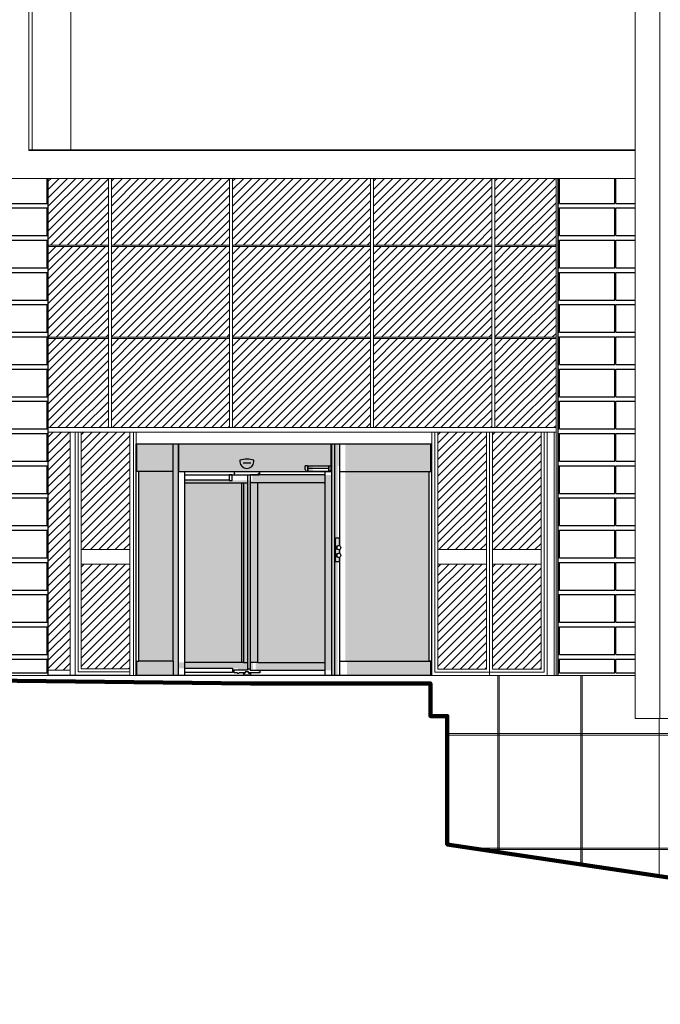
# Model space of a CAD drawing. Header units: millimetres. Extents: x 653421 to 888490, y -587092 to -202040.
# Tile 4 of 63: x 770711 to 777670, y -330346 to -319651. Entities that reach past the tile are written whole.
import ezdxf

# ---------------------------------------------------------------- set-up
doc = ezdxf.new("R2010")
doc.units = ezdxf.units.MM
doc.header["$LTSCALE"] = 0.05
doc.layers.get('0').update_dxf_attribs({"lineweight": 0})
for name, color, linetype, lineweight in [('00 fasadi', 7, 'Continuous', 0), ('011 Dimension', 16, 'Continuous', 9), ('A-Elev', 111, 'Continuous', 25), ('A-Sect-Thin', 31, 'Continuous', 25)]:
    doc.layers.add(name, color=color, linetype=linetype, lineweight=lineweight)
for name, color, linetype in [('A-20--F3-WALLS', 250, 'Continuous'), ('DIM', 4, 'Continuous'), ('HATCH', 8, 'Continuous'), ('OBJ', 7, 'Continuous')]:
    doc.layers.add(name, color=color, linetype=linetype)

# ---------------------------------------------------------------- blocks, each defined once
blk = doc.blocks.new('*U133')
at = {"layer": 'A-Sect-Thin', "color": 252, "linetype": 'Continuous', "lineweight": 25}
for points in [[(19444, 4048), (19444, 4318)], [(19454, 4048), (19454, 4318)], [(20054, 4048), (20054, 4318)], [(20064, 4048), (20064, 4318)], [(19439, 4048), (19444, 4048)], [(19439, 3998), (19444, 3998)], [(19444, 3698), (19444, 3998)], [(19454, 4048), (20054, 4048)], [(19454, 3698), (19454, 3998)], [(19454, 3998), (20054, 3998)], [(20054, 3698), (20054, 3998)], [(20064, 4048), (20273, 4048)], [(20064, 3698), (20064, 3998)], [(20064, 3998), (20273, 3998)], [(19439, 3698), (19444, 3698)], [(19439, 3648), (19444, 3648)], [(19444, 3348), (19444, 3648)], [(19454, 3698), (20054, 3698)], [(19454, 3348), (19454, 3648)], [(19454, 3648), (20054, 3648)], [(20054, 3348), (20054, 3648)], [(20064, 3698), (20273, 3698)], [(20064, 3348), (20064, 3648)], [(20064, 3648), (20273, 3648)], [(19439, 3348), (19444, 3348)], [(19454, 3348), (20054, 3348)], [(20064, 3348), (20273, 3348)], [(19439, 3298), (19444, 3298)], [(19444, 2998), (19444, 3298)], [(19454, 2998), (19454, 3298)], [(19454, 3298), (20054, 3298)], [(20054, 2998), (20054, 3298)], [(20064, 2998), (20064, 3298)], [(20064, 3298), (20273, 3298)], [(19439, 2998), (19444, 2998)], [(19454, 2998), (20054, 2998)], [(20064, 2998), (20273, 2998)], [(19439, 2948), (19444, 2948)], [(19444, 2648), (19444, 2948)], [(19454, 2648), (19454, 2948)], [(19454, 2948), (20054, 2948)], [(20054, 2648), (20054, 2948)], [(20064, 2648), (20064, 2948)], [(20064, 2948), (20273, 2948)], [(19439, 2648), (19444, 2648)], [(19439, 2598), (19444, 2598)], [(19444, 2298), (19444, 2598)], [(19454, 2648), (20054, 2648)], [(19454, 2298), (19454, 2598)], [(19454, 2598), (20054, 2598)], [(20054, 2298), (20054, 2598)], [(20064, 2648), (20273, 2648)], [(20064, 2298), (20064, 2598)], [(20064, 2598), (20273, 2598)], [(19439, 2298), (19444, 2298)], [(19439, 2248), (19444, 2248)], [(19444, 1948), (19444, 2248)], [(19454, 2298), (20054, 2298)], [(19454, 1948), (19454, 2248)], [(19454, 2248), (20054, 2248)], [(20054, 1948), (20054, 2248)], [(20064, 2298), (20273, 2298)], [(20064, 1948), (20064, 2248)], [(20064, 2248), (20273, 2248)], [(19439, 1948), (19444, 1948)], [(19454, 1948), (20054, 1948)], [(20064, 1948), (20273, 1948)], [(19439, 1898), (19444, 1898)], [(19444, 1598), (19444, 1898)], [(19454, 1598), (19454, 1898)], [(19454, 1898), (20054, 1898)], [(20054, 1598), (20054, 1898)], [(20064, 1598), (20064, 1898)], [(20064, 1898), (20273, 1898)], [(19439, 1598), (19444, 1598)], [(19439, 1548), (19444, 1548)], [(19444, 1248), (19444, 1548)], [(19454, 1598), (20054, 1598)], [(19454, 1248), (19454, 1548)], [(19454, 1548), (20054, 1548)], [(20054, 1248), (20054, 1548)], [(20064, 1598), (20273, 1598)], [(20064, 1248), (20064, 1548)], [(20064, 1548), (20273, 1548)], [(19439, 1248), (19444, 1248)], [(19439, 1198), (19444, 1198)], [(19444, 898), (19444, 1198)], [(19454, 1248), (20054, 1248)], [(19454, 898), (19454, 1198)], [(19454, 1198), (20054, 1198)], [(20054, 898), (20054, 1198)], [(20064, 1248), (20273, 1248)], [(20064, 898), (20064, 1198)], [(20064, 1198), (20273, 1198)], [(19439, 898), (19444, 898)], [(19454, 898), (20054, 898)], [(20064, 898), (20273, 898)], [(19439, 848), (19444, 848)], [(19444, 548), (19444, 848)], [(19454, 548), (19454, 848)], [(19454, 848), (20054, 848)], [(20054, 548), (20054, 848)], [(20064, 548), (20064, 848)], [(20064, 848), (20273, 848)], [(19439, 548), (19444, 548)], [(19454, 548), (20054, 548)], [(20064, 548), (20273, 548)], [(19439, 498), (19444, 498)], [(19444, 198), (19444, 498)], [(19454, 198), (19454, 498)], [(19454, 498), (20054, 498)], [(20054, 198), (20054, 498)], [(20064, 198), (20064, 498)], [(20064, 498), (20273, 498)], [(19439, 198), (19444, 198)], [(19439, 148), (19444, 148)], [(19444, -152), (19444, 148)], [(19454, 198), (20054, 198)], [(19454, -152), (19454, 148)], [(19454, 148), (20054, 148)], [(20054, -152), (20054, 148)], [(20064, 198), (20273, 198)], [(20064, -152), (20064, 148)], [(20064, 148), (20273, 148)], [(19439, -152), (19444, -152)], [(19439, -202), (19444, -202)], [(19444, -502), (19444, -202)], [(19454, -152), (20054, -152)], [(19454, -502), (19454, -202)], [(19454, -202), (20054, -202)], [(20054, -502), (20054, -202)], [(20064, -152), (20273, -152)], [(20064, -502), (20064, -202)], [(20064, -202), (20273, -202)], [(19439, -502), (19444, -502)], [(19454, -502), (20054, -502)], [(20064, -502), (20273, -502)], [(19439, -552), (19444, -552)], [(19444, -852), (19444, -552)], [(19454, -852), (19454, -552)], [(19454, -552), (20054, -552)], [(20054, -852), (20054, -552)], [(20064, -852), (20064, -552)], [(20064, -552), (20273, -552)], [(19439, -852), (19444, -852)], [(19454, -852), (20054, -852)], [(20064, -852), (20273, -852)], [(19439, -902), (19444, -902)], [(19444, -1052), (19444, -902)], [(19454, -1052), (19454, -902)], [(19454, -902), (20054, -902)], [(20054, -1052), (20054, -902)], [(20064, -1052), (20064, -902)], [(20064, -902), (20273, -902)], [(19439, -1052), (19444, -1052)], [(19454, -1052), (20054, -1052)], [(20064, -1052), (20273, -1052)]]:
    blk.add_lwpolyline(points, dxfattribs=at)
blk = doc.blocks.new('*U135')
at = {"layer": 'A-Sect-Thin', "color": 252, "linetype": 'Continuous', "lineweight": 25}
for points in [[(12734, 4048), (12734, 4318)], [(12744, 4048), (12744, 4318)], [(13344, 4048), (13344, 4318)], [(13354, 4048), (13354, 4318)], [(12618, 4048), (12734, 4048)], [(12618, 3998), (12734, 3998)], [(12734, 3698), (12734, 3998)], [(12744, 4048), (13344, 4048)], [(12744, 3698), (12744, 3998)], [(12744, 3998), (13344, 3998)], [(13344, 3698), (13344, 3998)], [(13354, 4048), (13358, 4048)], [(13354, 3698), (13354, 3998)], [(13354, 3998), (13358, 3998)], [(12618, 3698), (12734, 3698)], [(12618, 3648), (12734, 3648)], [(12734, 3348), (12734, 3648)], [(12744, 3698), (13344, 3698)], [(12744, 3348), (12744, 3648)], [(12744, 3648), (13344, 3648)], [(13344, 3348), (13344, 3648)], [(13354, 3698), (13358, 3698)], [(13354, 3348), (13354, 3648)], [(13354, 3648), (13358, 3648)], [(12618, 3348), (12734, 3348)], [(12744, 3348), (13344, 3348)], [(13354, 3348), (13358, 3348)], [(12618, 3298), (12734, 3298)], [(12734, 2998), (12734, 3298)], [(12744, 2998), (12744, 3298)], [(12744, 3298), (13344, 3298)], [(13344, 2998), (13344, 3298)], [(13354, 2998), (13354, 3298)], [(13354, 3298), (13358, 3298)], [(12618, 2998), (12734, 2998)], [(12744, 2998), (13344, 2998)], [(13354, 2998), (13358, 2998)], [(12618, 2948), (12734, 2948)], [(12734, 2648), (12734, 2948)], [(12744, 2648), (12744, 2948)], [(12744, 2948), (13344, 2948)], [(13344, 2648), (13344, 2948)], [(13354, 2648), (13354, 2948)], [(13354, 2948), (13358, 2948)], [(12618, 2648), (12734, 2648)], [(12618, 2598), (12734, 2598)], [(12734, 2298), (12734, 2598)], [(12744, 2648), (13344, 2648)], [(12744, 2298), (12744, 2598)], [(12744, 2598), (13344, 2598)], [(13344, 2298), (13344, 2598)], [(13354, 2648), (13358, 2648)], [(13354, 2298), (13354, 2598)], [(13354, 2598), (13358, 2598)], [(12618, 2298), (12734, 2298)], [(12618, 2248), (12734, 2248)], [(12734, 1948), (12734, 2248)], [(12744, 2298), (13344, 2298)], [(12744, 1948), (12744, 2248)], [(12744, 2248), (13344, 2248)], [(13344, 1948), (13344, 2248)], [(13354, 2298), (13358, 2298)], [(13354, 1948), (13354, 2248)], [(13354, 2248), (13358, 2248)], [(12618, 1948), (12734, 1948)], [(12744, 1948), (13344, 1948)], [(13354, 1948), (13358, 1948)], [(12618, 1898), (12734, 1898)], [(12734, 1598), (12734, 1898)], [(12744, 1598), (12744, 1898)], [(12744, 1898), (13344, 1898)], [(13344, 1598), (13344, 1898)], [(13354, 1598), (13354, 1898)], [(13354, 1898), (13358, 1898)], [(12618, 1598), (12734, 1598)], [(12618, 1548), (12734, 1548)], [(12734, 1248), (12734, 1548)], [(12744, 1598), (13344, 1598)], [(12744, 1248), (12744, 1548)], [(12744, 1548), (13344, 1548)], [(13344, 1248), (13344, 1548)], [(13354, 1598), (13358, 1598)], [(13354, 1248), (13354, 1548)], [(13354, 1548), (13358, 1548)], [(12618, 1248), (12734, 1248)], [(12618, 1198), (12734, 1198)], [(12734, 898), (12734, 1198)], [(12744, 1248), (13344, 1248)], [(12744, 898), (12744, 1198)], [(12744, 1198), (13344, 1198)], [(13344, 898), (13344, 1198)], [(13354, 1248), (13358, 1248)], [(13354, 898), (13354, 1198)], [(13354, 1198), (13358, 1198)], [(12618, 898), (12734, 898)], [(12744, 898), (13344, 898)], [(13354, 898), (13358, 898)], [(12618, 848), (12734, 848)], [(12734, 548), (12734, 848)], [(12744, 548), (12744, 848)], [(12744, 848), (13344, 848)], [(13344, 548), (13344, 848)], [(13354, 548), (13354, 848)], [(13354, 848), (13358, 848)], [(12618, 548), (12734, 548)], [(12744, 548), (13344, 548)], [(13354, 548), (13358, 548)], [(12618, 498), (12734, 498)], [(12734, 198), (12734, 498)], [(12744, 198), (12744, 498)], [(12744, 498), (13344, 498)], [(13344, 198), (13344, 498)], [(13354, 198), (13354, 498)], [(13354, 498), (13358, 498)], [(12618, 198), (12734, 198)], [(12618, 148), (12734, 148)], [(12734, -152), (12734, 148)], [(12744, 198), (13344, 198)], [(12744, -152), (12744, 148)], [(12744, 148), (13344, 148)], [(13344, -152), (13344, 148)], [(13354, 198), (13358, 198)], [(13354, -152), (13354, 148)], [(13354, 148), (13358, 148)], [(12618, -152), (12734, -152)], [(12618, -202), (12734, -202)], [(12734, -502), (12734, -202)], [(12744, -152), (13344, -152)], [(12744, -502), (12744, -202)], [(12744, -202), (13344, -202)], [(13344, -502), (13344, -202)], [(13354, -152), (13358, -152)], [(13354, -502), (13354, -202)], [(13354, -202), (13358, -202)], [(12618, -502), (12734, -502)], [(12744, -502), (13344, -502)], [(13354, -502), (13358, -502)], [(12618, -552), (12734, -552)], [(12734, -852), (12734, -552)], [(12744, -852), (12744, -552)], [(12744, -552), (13344, -552)], [(13344, -852), (13344, -552)], [(13354, -852), (13354, -552)], [(13354, -552), (13358, -552)], [(12618, -852), (12734, -852)], [(12744, -852), (13344, -852)], [(13354, -852), (13358, -852)], [(12618, -902), (12734, -902)], [(12734, -1052), (12734, -902)], [(12744, -1052), (12744, -902)], [(12744, -902), (13344, -902)], [(13344, -1052), (13344, -902)], [(13354, -1052), (13354, -902)], [(13354, -902), (13358, -902)], [(12618, -1052), (12734, -1052)], [(12744, -1052), (13344, -1052)], [(13354, -1052), (13358, -1052)]]:
    blk.add_lwpolyline(points, dxfattribs=at)

msp = doc.modelspace()

# ---------------------------------------------------------------- hatches: boundary and pattern name
at = {"lineweight": 0}
h = msp.add_hatch(dxfattribs=at)
h.set_pattern_fill('ANSI31', color=251, scale=20, style=0)
h.set_pattern_definition([(45, (-291245.104, -98598), (-44.9012806, 44.9012806), [])])
h.paths.add_polyline_path([(771022, -322100), (771675, -322100), (771675, -321376), (771022, -321376)])
h = msp.add_hatch(dxfattribs=at)
h.set_pattern_fill('ANSI31', color=251, scale=20, style=0)
h.set_pattern_definition([(45, (-290559.39, -98598), (-44.9012806, 44.9012806), [])])
h.paths.add_polyline_path([(771707, -322100), (772992, -322100), (772992, -321376), (771707, -321376)])
h = msp.add_hatch(dxfattribs=at)
h.set_pattern_fill('ANSI31', color=251, scale=20, style=0)
h.set_pattern_definition([(45, (-289242.32, -98598), (-44.9012806, 44.9012806), [])])
h.paths.add_polyline_path([(773024, -322100), (774523, -322100), (774523, -321376), (773024, -321376)])
h = msp.add_hatch(dxfattribs=at)
h.set_pattern_fill('ANSI31', color=251, scale=20, style=0)
h.set_pattern_definition([(45, (-287711.835, -98598), (-44.9012806, 44.9012806), [])])
h.paths.add_polyline_path([(774555, -322100), (775840, -322100), (775840, -321376), (774555, -321376)])
h = msp.add_hatch(dxfattribs=at)
h.set_pattern_fill('ANSI31', color=251, scale=20, style=0)
h.set_pattern_definition([(45, (-286394.765, -98598), (-44.9012806, 44.9012806), [])])
h.paths.add_polyline_path([(775872, -322100), (776537, -322100), (776537, -321376), (775872, -321376)])
h = msp.add_hatch(dxfattribs=at)
h.set_pattern_fill('ANSI31', color=253, scale=20, style=0)
h.set_pattern_definition([(45, (-291245.104, -98580.724), (-44.9012806, 44.9012806), [])])
h.paths.add_polyline_path([(771022, -322115), (771022, -323100), (771675, -323100), (771675, -322115)])
h = msp.add_hatch(dxfattribs=at)
h.set_pattern_fill('ANSI31', color=253, scale=20, style=0)
h.set_pattern_definition([(45, (-290559.39, -98580.724), (-44.9012806, 44.9012806), [])])
h.paths.add_polyline_path([(771707, -322115), (771707, -323100), (772992, -323100), (772992, -322115)])
h = msp.add_hatch(dxfattribs=at)
h.set_pattern_fill('ANSI31', color=253, scale=20, style=0)
h.set_pattern_definition([(45, (-289242.32, -98580.724), (-44.9012806, 44.9012806), [])])
h.paths.add_polyline_path([(773024, -322115), (773024, -323100), (774523, -323100), (774523, -322115)])
h = msp.add_hatch(dxfattribs=at)
h.set_pattern_fill('ANSI31', color=253, scale=20, style=0)
h.set_pattern_definition([(45, (-287711.835, -98580.724), (-44.9012806, 44.9012806), [])])
h.paths.add_polyline_path([(774555, -322115), (774555, -323100), (775840, -323100), (775840, -322115)])
h = msp.add_hatch(dxfattribs=at)
h.set_pattern_fill('ANSI31', color=253, scale=20, style=0)
h.set_pattern_definition([(45, (-286394.765, -98580.724), (-44.9012806, 44.9012806), [])])
h.paths.add_polyline_path([(775872, -322115), (775872, -323100), (776537, -323100), (776537, -322115)])
h = msp.add_hatch(dxfattribs=at)
h.set_pattern_fill('ANSI31', color=253, scale=20, style=0)
h.set_pattern_definition([(45, (-291245.104, -99580.724), (-44.9012806, 44.9012806), [])])
h.paths.add_polyline_path([(771022, -323115), (771022, -324082), (771675, -324082), (771675, -323115)])
h = msp.add_hatch(dxfattribs=at)
h.set_pattern_fill('ANSI31', color=253, scale=20, style=0)
h.set_pattern_definition([(45, (-290559.39, -99580.724), (-44.9012806, 44.9012806), [])])
h.paths.add_polyline_path([(771707, -323115), (771707, -324082), (772992, -324082), (772992, -323115)])
h = msp.add_hatch(dxfattribs=at)
h.set_pattern_fill('ANSI31', color=253, scale=20, style=0)
h.set_pattern_definition([(45, (-289242.32, -99580.724), (-44.9012806, 44.9012806), [])])
h.paths.add_polyline_path([(773024, -323115), (773024, -324082), (774523, -324082), (774523, -323115)])
h = msp.add_hatch(dxfattribs=at)
h.set_pattern_fill('ANSI31', color=253, scale=20, style=0)
h.set_pattern_definition([(45, (-287711.835, -99580.724), (-44.9012806, 44.9012806), [])])
h.paths.add_polyline_path([(774555, -323115), (774555, -324082), (775840, -324082), (775840, -323115)])
h = msp.add_hatch(dxfattribs=at)
h.set_pattern_fill('ANSI31', color=253, scale=20, style=0)
h.set_pattern_definition([(45, (-286394.765, -99580.724), (-44.9012806, 44.9012806), [])])
h.paths.add_polyline_path([(775872, -323115), (775872, -324082), (776537, -324082), (776537, -323115)])
h = msp.add_hatch(dxfattribs=at)
h.set_pattern_fill('ANSI31', color=253, scale=20, style=0)
h.set_pattern_definition([(45, (-291245.104, -100837.73), (-44.9012806, 44.9012806), [])])
h.paths.add_polyline_path([(771022, -324132), (771022, -326716), (771259, -326716), (771259, -324132)])
h = msp.add_hatch(dxfattribs=at)
h.set_pattern_fill('ANSI31', color=253, scale=20, style=0)
h.set_pattern_definition([(45, (-290887.56, -100903.68), (-44.9012806, 44.9012806), [])])
h.paths.add_polyline_path([(771379, -326703), (771907, -326703), (771907, -325564), (771379, -325564)])
h.paths.add_polyline_path([(771907, -324132), (771379, -324132), (771379, -325407), (771907, -325407)])
h = msp.add_hatch(dxfattribs=at)
h.set_pattern_fill('ANSI31', color=253, scale=20, style=0)
h.set_pattern_definition([(45, (-287013.15, -100903.916), (-44.9012806, 44.9012806), [])])
h.paths.add_polyline_path([(775254, -326704), (775781, -326704), (775781, -325564), (775254, -325564)])
h.paths.add_polyline_path([(775781, -324132), (775254, -324132), (775254, -325407), (775781, -325407)])
h = msp.add_hatch(dxfattribs=at)
h.set_pattern_fill('ANSI31', color=253, scale=20, style=0)
h.set_pattern_definition([(45, (-286419.58, -100903.916), (-44.9012806, 44.9012806), [])])
h.paths.add_polyline_path([(775847, -326704), (776375, -326704), (776375, -325564), (775847, -325564)])
h.paths.add_polyline_path([(776375, -324132), (775847, -324132), (775847, -325407), (776375, -325407)])
at = {"layer": '011 Dimension'}
h = msp.add_hatch(color=251, dxfattribs=at)
h.dxf.hatch_style = 1
h.paths.add_polyline_path([(772379, -326617), (771984, -326617), (771984, -326769), (772379, -326769)])
h.paths.add_polyline_path([(772436, -325216), (772436, -324257), (772379, -324257), (772379, -324557), (772379, -325216), (772379, -326617), (772379, -326769), (772436, -326769)])
edge = h.paths.add_edge_path()
edge.add_ellipse((774416, -325470), major_axis=(0, -23.2), ratio=0.866025, start_angle=20.4695, end_angle=36.6212, ccw=False)
edge.add_line((774423, -325492), (774423, -325540))
edge.add_line((774423, -325540), (774381, -325540))
edge.add_line((774381, -325540), (774381, -325281))
edge.add_line((774381, -325281), (774423, -325281))
edge.add_line((774423, -325281), (774423, -325364))
edge.add_ellipse((774416, -325385), major_axis=(0, -23.2), ratio=0.866025, start_angle=143.3788, end_angle=159.5305, ccw=False)
edge.add_line((774428, -325366), (774428, -325216))
edge.add_line((774428, -325216), (774428, -324257))
edge.add_line((774428, -324257), (774373, -324257))
edge.add_line((774373, -324257), (774373, -325216))
edge.add_line((774373, -325216), (774373, -326769))
edge.add_line((774373, -326769), (774428, -326769))
edge.add_line((774428, -326769), (774428, -325489))
h = msp.add_hatch(color=256, dxfattribs=at)
h.dxf.hatch_style = 1
h.set_gradient(color1=(255, 255, 255), color2=(173, 173, 173), tint=1)
h.paths.add_polyline_path([(771984, -324557), (772004, -324557), (772379, -324557), (772379, -324257), (771984, -324257)])
h = msp.add_hatch(color=256, dxfattribs=at)
h.dxf.hatch_style = 1
h.set_gradient(color1=(192, 192, 192), color2=(51, 51, 51), tint=1, name='CYLINDER')
h.paths.add_polyline_path([(773918, -324557, -0.357748), (773894, -324537), (773894, -324497), (773919, -324497), (773909, -324497), (774138, -324497), (774148, -324497), (774177, -324497), (774177, -324257), (773645, -324257), (773483, -324257), (772446, -324257), (772446, -324557), (773483, -324557), (773645, -324557)])
h.paths.add_polyline_path([(773256, -324434), (773256, -324454, -0.921053), (773103, -324454), (773103, -324434, -0.113598)], flags=0)
h = msp.add_hatch(color=251, dxfattribs=at)
h.dxf.hatch_style = 1
h.paths.add_polyline_path([(774165, -325216), (774165, -324257), (774107, -324257), (774107, -324557), (774107, -325216), (774107, -326617), (774107, -326769), (774165, -326769)])
h = msp.add_hatch(color=256, dxfattribs=at)
h.dxf.hatch_style = 1
h.set_gradient(color1=(255, 255, 255), color2=(173, 173, 173), rotation=180, tint=1)
h.paths.add_polyline_path([(774250, -324557), (774980, -324557), (775178, -324557), (775178, -324257), (774250, -324257)])
h = msp.add_hatch(color=256, dxfattribs=at)
h.dxf.hatch_style = 1
h.set_gradient(color1=(255, 255, 255), color2=(0, 0, 255), tint=1)
h.paths.add_polyline_path([(772004, -324557), (772004, -325216), (772004, -326617), (772379, -326617), (772379, -324557)])
h = msp.add_hatch(color=251, dxfattribs=at)
h.dxf.hatch_style = 1
h.paths.add_polyline_path([(775178, -326617), (775128, -326617), (774266, -326617), (774266, -326769), (775178, -326769)])
h.paths.add_polyline_path([(773358, -324680), (773274, -324680), (773274, -325216), (773274, -326632), (773358, -326632), (773358, -325216)])
h.paths.add_polyline_path([(773245, -324680), (773204, -324680), (773204, -325216), (773204, -326632), (773245, -326632), (773245, -325216)])
h.paths.add_polyline_path([(774107, -324596), (773274, -324596), (773274, -324680), (773358, -324680), (774107, -324680)])
h.paths.add_polyline_path([(774107, -326632), (774094, -326632), (773358, -326632), (773274, -326632), (773274, -326717), (774107, -326717)])
h.paths.add_polyline_path([(773245, -326632), (773204, -326632), (772344, -326632), (772344, -326695), (773083, -326695), (773083, -326717), (773245, -326717)])
h = msp.add_hatch(color=251, dxfattribs=at)
h.dxf.hatch_style = 1
h.paths.add_polyline_path([(773407, -324596), (773240, -324596), (773240, -324658), (773208, -324658), (773208, -324654), (772506, -324654), (772506, -324680), (773365, -324680), (773407, -324680)])
h = msp.add_hatch(color=256, dxfattribs=at)
h.dxf.hatch_style = 1
h.set_gradient(color1=(255, 255, 255), color2=(0, 0, 255), rotation=179, tint=1)
h.paths.add_polyline_path([(774250, -324557), (774250, -326617), (775158, -326617), (775158, -324557)])
h = msp.add_hatch(color=256, dxfattribs=at)
h.dxf.hatch_style = 1
h.set_gradient(color1=(192, 192, 192), color2=(127, 223, 255), rotation=179, tint=1)
h.paths.add_polyline_path([(773347, -325216), (773347, -324680), (772506, -324680), (772506, -325216), (772506, -326632), (773347, -326632)])
h = msp.add_hatch(color=256, dxfattribs=at)
h.dxf.hatch_style = 1
h.set_gradient(color1=(192, 192, 192), color2=(0, 191, 255), tint=1)
h.paths.add_polyline_path([(774107, -325216), (774107, -324680), (773358, -324680), (773358, -325216), (773358, -326632), (774107, -326632)])

# ---------------------------------------------------------------- linework, layer by layer
at = {"color": 135}
for p, q in [((771022, -322100), (771675, -322100)), ((771022, -322115), (771675, -322115)), ((771707, -322100), (772992, -322100)), ((771707, -322115), (772992, -322115)), ((773024, -322100), (773721, -322100)), ((773024, -322115), (773829, -322115)), ((773721, -322100), (774523, -322100)), ((773829, -322115), (774523, -322115)), ((774555, -322100), (775840, -322100)), ((774555, -322115), (775840, -322115)), ((775872, -322100), (776537, -322100)), ((775872, -322115), (776537, -322115)), ((771022, -323100), (771675, -323100)), ((771707, -323100), (772992, -323100)), ((773024, -323100), (773829, -323100)), ((773721, -323100), (774523, -323100)), ((774555, -323100), (775840, -323100)), ((775872, -323100), (776537, -323100)), ((771022, -323115), (771675, -323115)), ((771707, -323115), (772992, -323115)), ((773024, -323115), (773721, -323115)), ((773721, -323115), (774523, -323115)), ((774555, -323115), (775840, -323115)), ((775872, -323115), (776537, -323115)), ((771022, -324082), (773775, -324082)), ((771022, -324132), (773775, -324132)), ((771259, -326769), (771259, -324132)), ((771313, -326769), (771313, -324132)), ((771346, -326736), (771346, -324132)), ((771379, -326703), (771379, -324132)), ((771907, -326776), (771907, -324132)), ((771946, -326776), (771946, -324132)), ((773775, -324082), (776537, -324082)), ((773775, -324132), (776537, -324132)), ((772379, -326776), (772379, -324438)), ((771022, -326716), (771259, -326716)), ((771022, -326769), (771907, -326769))]:
    msp.add_line(p, q, dxfattribs=at)
at = {"color": 251}
for points in [[(777395, -320776), (777395, -283449)], [(777666, -320776), (777666, -283449)], [(777395, -327241), (777395, -320776)], [(777666, -327241), (777666, -320776)], [(775904, -326776), (775904, -328692)], [(775918, -326776), (775918, -328694)], [(776806, -326776), (776806, -328826)], [(776821, -326776), (776821, -328829)], [(777659, -327241), (777659, -328954)]]:
    msp.add_lwpolyline(points, dxfattribs=at)
at = {"color": 5}
for points, elevation in [([(770809, -307776), (770809, -321073)], 47319), ([(770847, -307806), (770847, -321063)], 47319), ([(770848, -307806), (770848, -321063)], 47319), ([(771265, -307806), (771265, -321063)], 47319), ([(777395, -321073), (770809, -321073)], 47319), ([(777395, -321376), (760825, -321376)], 69819)]:
    msp.add_lwpolyline(points, dxfattribs=dict(at, elevation=elevation))
msp.add_lwpolyline([(777395, -321063), (770809, -321063)], dxfattribs=at)
at = {"color": 135}
for points in [[(771022, -326752), (771022, -321376)], [(771675, -324082), (771675, -321376)], [(771707, -324082), (771707, -321376)], [(772992, -324082), (772992, -321376)], [(773024, -324082), (773024, -321376)], [(774523, -324082), (774523, -321376)], [(774555, -324082), (774555, -321376)], [(775840, -324082), (775840, -321376)], [(775872, -324082), (775872, -321376)], [(776537, -326776), (776537, -321376)], [(771346, -326736), (771907, -326736)], [(771379, -326703), (771907, -326703)], [(775220, -326737), (776408, -326737)], [(775253, -326704), (775781, -326704)], [(775847, -326704), (776375, -326704)]]:
    msp.add_lwpolyline(points, dxfattribs=at)
at = {"lineweight": 0}
for points in [[(773217, -326861), (765613, -326776), (756177, -326776), (745121, -326851)], [(746515, -326776), (777395, -326776)], [(775356, -327216), (775356, -328610)], [(775356, -328610), (785841, -330176)]]:
    msp.add_lwpolyline(points, dxfattribs=at)
at = {"lineweight": 100}
msp.add_lwpolyline([(745121, -326851), (756177, -326776), (765613, -326776), (773217, -326861), (775172, -326861), (775172, -327216), (775356, -327216), (775356, -328610), (785841, -330176), (793486, -330516), (801056, -331686), (807965, -333596), (820339, -333596), (820339, -336676), (875763, -336676)], dxfattribs=at)
for points in [[(777395, -327241), (822633, -327241)], [(775356, -327406), (790061, -327406)], [(775356, -327421), (790061, -327421)], [(775630, -328651), (790061, -328651)], [(775731, -328666), (790061, -328666)]]:
    msp.add_lwpolyline(points)
at = {"layer": '00 fasadi', "color": 135, "elevation": 22500}
for points in [[(771975, -324257), (771975, -324132)], [(775188, -324257), (775188, -324132)]]:
    msp.add_lwpolyline(points, dxfattribs=at)
at = {"layer": '00 fasadi', "color": 135}
for points in [[(775188, -326776), (775188, -324132)], [(775220, -326737), (775221, -324132)], [(775253, -326704), (775254, -324132)], [(775781, -326704), (775781, -324132)], [(775814, -326776), (775814, -324132)], [(775847, -326704), (775847, -324132)], [(776375, -326704), (776375, -324132)], [(776408, -326737), (776408, -324132)], [(776441, -326776), (776441, -324132)], [(776518, -326776), (776518, -324132)]]:
    msp.add_lwpolyline(points, dxfattribs=at)
at = {"layer": '00 fasadi', "color": 135, "elevation": -22500}
msp.add_lwpolyline([(771379, -325564), (771907, -325564), (771907, -325407), (771379, -325407)], close=True, dxfattribs=at)
at = {"layer": '00 fasadi', "color": 135}
for points in [[(775254, -325564), (775781, -325564), (775781, -325407), (775254, -325407)], [(775847, -325564), (776375, -325564), (776375, -325407), (775847, -325407)]]:
    msp.add_lwpolyline(points, close=True, dxfattribs=at)
at = {"layer": '011 Dimension', "color": 2}
msp.add_line((771984, -324557, 22500), (771984, -324257, 22500), dxfattribs=at)
at = {"layer": 'A-20--F3-WALLS'}
msp.add_lwpolyline([(771022, -326776), (771022, -321376)], dxfattribs=at)
at = {"layer": 'A-20--F3-WALLS', "elevation": -9900}
for points in [[(771022, -326776), (771022, -321376)], [(776561, -326776), (776561, -321376)]]:
    msp.add_lwpolyline(points, dxfattribs=at)
at = {"layer": 'DIM'}
for points in [[(774190, -325216), (774190, -324257)], [(772379, -325216), (772379, -324557)], [(772441, -324557), (774095, -324557)], [(772506, -325216), (772506, -324557)], [(772506, -324596), (773185, -324596)], [(772950, -324557), (773999, -324557)], [(773185, -324596), (773185, -325216)], [(774031, -324596), (773213, -324596)], [(773213, -324596), (773213, -325216)], [(774031, -325216), (774031, -324557)], [(772506, -324680), (773143, -324680)], [(773143, -324680), (773143, -325216)], [(774031, -324680), (773298, -324680)], [(773298, -325216), (773298, -324680)], [(772379, -326617), (772379, -325216)], [(772506, -326769), (772506, -325216)], [(773143, -325216), (773143, -326632)], [(773185, -325216), (773185, -326717)], [(773213, -325216), (773213, -326717)], [(773298, -326632), (773298, -325216)], [(774031, -326769), (774031, -325216)], [(774190, -325367), (774190, -325216)], [(774190, -325451), (774190, -325404)], [(774190, -326769), (774190, -325489)], [(773143, -326632), (772506, -326632)], [(773185, -326717), (773022, -326717)], [(773213, -326717), (774031, -326717)], [(773298, -326632), (774031, -326632)]]:
    msp.add_lwpolyline(points, dxfattribs=at)
at = {"layer": 'DIM', "elevation": 22500}
for points in [[(772004, -325216), (772004, -324557)], [(772379, -324557), (772004, -324557)], [(774190, -324557), (775188, -324557)], [(775158, -325216), (775158, -324557)], [(772004, -326617), (772004, -325216)], [(775158, -326617), (775158, -325216)], [(772379, -326617), (772004, -326617)], [(774190, -326617), (775188, -326617)]]:
    msp.add_lwpolyline(points, dxfattribs=at)
at = {"layer": 'DIM'}
msp.add_lwpolyline([(772378, -326617, 0.414214), (772379, -326616)], format="xyb", dxfattribs=at)
at = {"layer": 'HATCH', "elevation": 22500}
for points in [[(771984, -324557), (771984, -324257)], [(775178, -324557), (775178, -324257)], [(772004, -324557), (771984, -324557)], [(775158, -324557), (775178, -324557)], [(771984, -326617), (772004, -326617)], [(771984, -326769), (771984, -326617)], [(775178, -326617), (775158, -326617)], [(775178, -326769), (775178, -326617)]]:
    msp.add_lwpolyline(points, dxfattribs=at)
at = {"layer": 'HATCH'}
for points in [[(772379, -324557), (772379, -324257)], [(772436, -325216), (772436, -324257)], [(772441, -324557), (772441, -324257)], [(774095, -324557), (774095, -324257)], [(774100, -325216), (774100, -324257)], [(774135, -325216), (774135, -324257)], [(773221, -324467), (773139, -324467)], [(773040, -324557), (773040, -324576), (773046, -324576), (773046, -324580), (773040, -324580), (773040, -324592), (773046, -324592), (773046, -324595), (773314, -324595), (773314, -324592), (773320, -324592), (773320, -324580), (773307, -324580), (773307, -324576), (773320, -324576), (773320, -324557)], [(773837, -324497), (773812, -324497)], [(773812, -324537), (773812, -324497)], [(773840, -324499), (773837, -324497)], [(773837, -324497), (773837, -324557)], [(773840, -324556), (773837, -324557)], [(773840, -324499), (773840, -324556)], [(774066, -324500), (773840, -324500)], [(773840, -324523), (774066, -324523)], [(773840, -324555), (774066, -324555)], [(774066, -324499), (774068, -324497)], [(774066, -324499), (774066, -324556)], [(774066, -324556), (774068, -324557)], [(774068, -324497), (774094, -324497)], [(774068, -324497), (774068, -324557)], [(774094, -324537), (774094, -324497)], [(772985, -324600), (772503, -324600)], [(772985, -324654), (772503, -324654)], [(773124, -325216), (773124, -324680)], [(773143, -324680), (773185, -324680)], [(773298, -324680), (773213, -324680)], [(774017, -324680), (774031, -324680)], [(772436, -326769), (772436, -325216)], [(773124, -326632), (773124, -325216)], [(774100, -326769), (774100, -325216)], [(774135, -326769), (774135, -325216)], [(774143, -325540), (774143, -325281)], [(774185, -325281), (774143, -325281)], [(774185, -325364), (774185, -325281)], [(774185, -325448), (774185, -325407)], [(774185, -325540), (774143, -325540)], [(774185, -325540), (774185, -325492)], [(772379, -326617), (772379, -326769)], [(772503, -326695), (773022, -326695), (773022, -326742), (772503, -326742)], [(773040, -326721), (773046, -326721)], [(773040, -326746), (773040, -326721)], [(773046, -326721), (773046, -326717)], [(773143, -326632), (773185, -326632)], [(773198, -326746), (773198, -326736), (773162, -326736), (773162, -326746)], [(773185, -326701), (773213, -326701)], [(773298, -326632), (773213, -326632)], [(773307, -326717), (773307, -326721)], [(773307, -326721), (773320, -326721)], [(773320, -326721), (773320, -326746)], [(774017, -326632), (774031, -326632)], [(773076, -326746), (773040, -326746)], [(773076, -326754), (773076, -326746)], [(773092, -326754), (773076, -326754)], [(773097, -326746), (773092, -326754)], [(773162, -326746), (773097, -326746)], [(773142, -326750), (773143, -326748)], [(773142, -326750), (773142, -326769)], [(773142, -326753), (773142, -326750)], [(773218, -326769), (773142, -326769)], [(773143, -326748), (773162, -326748)], [(773162, -326748), (773162, -326746)], [(773320, -326746), (773198, -326746)], [(773198, -326746), (773198, -326748)], [(773198, -326748), (773216, -326748)], [(773216, -326748), (773218, -326750)], [(773218, -326750), (773218, -326769)]]:
    msp.add_lwpolyline(points, dxfattribs=at)
at = {"layer": 'HATCH', "elevation": 22500}
msp.add_lwpolyline([(773103, -324454, 0.921053), (773256, -324454), (773256, -324434, 0.113598), (773103, -324434), (773103, -324454)], format="xyb", close=True, dxfattribs=at)
msp.add_lwpolyline([(773018, -324658), (773018, -324596), (772985, -324596), (772985, -324658), (773018, -324658)], close=True, dxfattribs=at)
at = {"layer": 'HATCH'}
for points in [[(773812, -324537, 0.367873), (773837, -324557)], [(774068, -324557, 0.367873), (774094, -324537)]]:
    msp.add_lwpolyline(points, format="xyb", dxfattribs=at)
for centre in [(774164, -325385), (774164, -325470)]:
    msp.add_ellipse(centre, major_axis=(0, 18.4), ratio=0.866025, start_param=-0.101938, end_param=3.24353, dxfattribs=at)
for centre in [(774178, -325385), (774178, -325470)]:
    msp.add_ellipse(centre, major_axis=(0, -23.2), ratio=0.866025, dxfattribs=at)
at = {"layer": 'OBJ', "elevation": 22500}
for points in [[(771975, -325216), (771975, -324257)], [(771975, -324257), (775188, -324257)], [(775188, -325216), (775188, -324257)], [(771975, -326769), (771975, -325216)], [(775188, -326769), (775188, -325216)], [(771975, -326769), (775188, -326769)]]:
    msp.add_lwpolyline(points, dxfattribs=at)

# ---------------------------------------------------------------- block references
at = {"layer": 'A-Elev', "color": 3, "linetype": 'Continuous', "lineweight": 30}
for name, p in [('*U135', (757664, -325694)), ('*U133', (757122, -325694))]:
    msp.add_blockref(name, p, dxfattribs=at)

doc.saveas('drawing.dxf')
